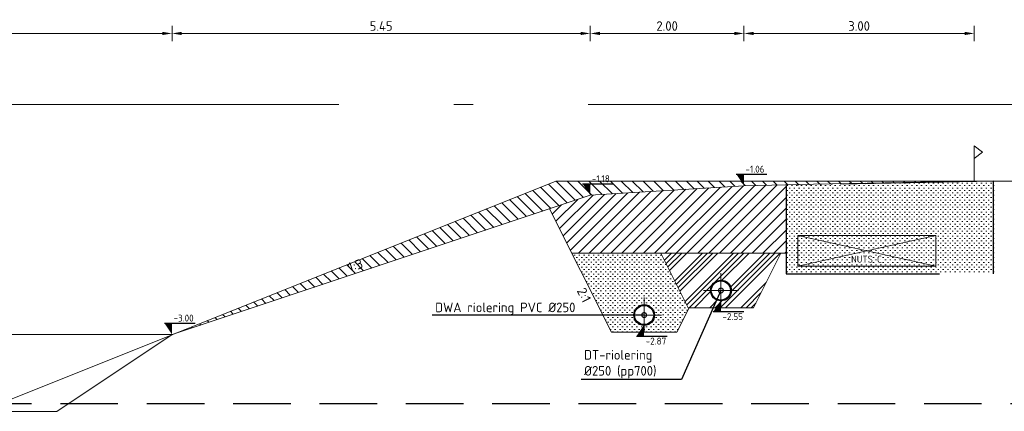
# Model space of a CAD drawing. Header units: metres. Extents: x 240213 to 242719, y 583416 to 583956.
# Tile 26 of 29: x 242700 to 242712, y 583566 to 583571. Entities that reach past the tile are written whole.
import ezdxf
from ezdxf import colors
from ezdxf.entities.mleader import LeaderData, LeaderLine
from ezdxf.enums import TextEntityAlignment as Align
from ezdxf.math import Vec2, Vec3

# ---------------------------------------------------------------- set-up
doc = ezdxf.new("R2010")
doc.units = ezdxf.units.M
for name, pattern in [('AL-NAP_LIJN', [15.25, 12, -1.5, 0.25, -1.5]), ('HIDDEN', [0.375, 0.25, -0.125]), ('XX-HART', [13, 4, -2, 1, -2, 4]), ('XX-HIDDEN', [4, 2, -2])]:
    doc.linetypes.add(name, pattern=pattern)
for name, color, linetype, lineweight in [('N-WE-GW-BERM-GD', 90, 'Continuous', 20), ('N-WE-GW-DRAINZAND-AD', 1, 'Continuous', 18), ('N-WE-GW-GROND_AANVULLEN-AD', 1, 'Continuous', 9), ('N-WE-GW-GROND_ONTGRAVEN-AD', 252, 'Continuous', 9), ('N-WE-GW-GROND_ZAND-GD', 50, 'Continuous', 20), ('N-WE-GW-WATERGANG_SLOOT-SD', 140, 'Continuous', 13), ('N-WE-KG-GRENS_PERCEEL-SD', 150, 'Continuous', 20), ('N-WE-VH-NUTS-G', 7, 'nutstrace', 0), ('P- PVC objecten', 7, 'Continuous', 18), ('P- Zanddiepte', 52, 'HIDDEN', 30), ('WG-bs-dp-profiellijn', 251, 'Continuous', 0), ('X-XX-AL-NAP-G', 7, 'AL-NAP_LIJN', 18), ('X-XX-AL-PEILMAAT-SD @ 0.05', 7, 'Continuous', 25), ('X-XX-AL-REFERENTIE-M', 7, 'Continuous', 18), ('X-XX-AL-T25', 7, 'Continuous', 25), ('X-XX-AL-VERWIJZING-T25', 7, 'Continuous', 25)]:
    doc.layers.add(name, color=color, linetype=linetype, lineweight=lineweight)
for name, color, linetype, lineweight, true_color in [('N-WE-GW-BODEM_ZAND-GD', 7, 'XX-HIDDEN', 25, 0xa3a300), ('N-WE-RI-HWA_TRANSPORTLEIDING_PVC-SD', 150, 'Continuous', 30, 0x007fff), ('N-WE-RI-VWA_TRANSPORTLEIDING_PVC-SD', 20, 'Continuous', 30, 0xff3f00)]:
    doc.layers.add(name, color=color, linetype=linetype, lineweight=lineweight, true_color=true_color)
doc.styles.add('NLCS', font='isocpeur.ttf')
doc.styles.add('NLCS-ISO', font='NLCS-ISO.ttf')
doc.styles.add('NLCS-ISO-ANNOTATIEF-T25', font='NLCS-ISO.ttf', dxfattribs={"height": 2.5})
doc.styles.add('NLCS-ISO-M50-T25', font='NLCS-ISO.ttf', dxfattribs={"height": 0.125})
doc.linetypes.add('nutstrace', pattern='A,2.5,-2.5,["NUTS",Standard,S=1,R=0,X=-1.25,Y=-0.5],-3.75', length=8.75)
doc.dimstyles.new('NLCS-ANNOTATIEF-T25-PIJL_L2_H1', dxfattribs={"dimtxt": 2.5, "dimasz": 2.5, "dimexe": 2, "dimexo": 2, "dimgap": 0.7, "dimtad": 1, "dimzin": 0, "dimdsep": 46, "dimtxsty": 'NLCS-ISO-ANNOTATIEF-T25', "dimcen": 0, "dimdle": 2, "dimclrd": 256, "dimclre": 256, "dimclrt": 256, "dimadec": 1, "dimazin": 0, "dimtfac": 1, "dimtdec": 3, "dimtofl": 0, "dimtmove": 0, "dimatfit": 3, "dimfxl": 2, "dimfxlon": 1, "dimtfillclr": 256, "dimtolj": 1, "dimtzin": 0, "dimlwd": -1, "dimlwe": -1, "dimarcsym": 0})

# ---------------------------------------------------------------- blocks, each defined once
blk = doc.blocks.new('_DotSmall')
at = {"color": 0, "linetype": 'ByBlock', "const_width": 0.5}
blk.add_lwpolyline([(-0.0625, 0, 1), (0.0625, 0, 1)], format="xyb", close=True, dxfattribs=at)
blk = doc.blocks.new('*U88')
h = blk.add_hatch(color=256)
h.dxf.hatch_style = 1
edge = h.paths.add_edge_path()
edge.add_arc((0, 0.125), 0.135, 0, 360)
edge = h.paths.add_edge_path(flags=17)
edge.add_arc((0, 0.125), 0.125, 0, 360)
at = {"color": 1, "linetype": 'XX-HART', "lineweight": 13, "ltscale": 0.2}
for p, q in [((0, -0.1025), (0, 0.3525)), ((-0.2275, 0.125), (0.2275, 0.125))]:
    blk.add_line(p, q, dxfattribs=at)
for radius in [0.135, 0.125]:
    blk.add_circle((0, 0.125), radius)
blk = doc.blocks.new('*U90')
at = {"flags": 128}
blk.add_lwpolyline([(0, 0.295), (0.108, 0.377), (0, 0.46), (0, 0)], dxfattribs=at)
blk = doc.blocks.new('*D140')
at = {"layer": 'Defpoints', "color": 0, "linetype": 'Continuous', "transparency": 16777216}
for p in [(242701.643, 583570.765), (242696.143, 583566.84), (242701.643, 583566.84)]:
    blk.add_point(p, dxfattribs=at)
at = {"layer": 'X-XX-AL-REFERENTIE-M', "transparency": 16777216}
for p, q in [((242696.143, 583570.665), (242696.143, 583570.865)), ((242696.268, 583570.765), (242701.518, 583570.765)), ((242701.643, 583570.665), (242701.643, 583570.865))]:
    blk.add_line(p, q, dxfattribs=at)
at = {"layer": 'X-XX-AL-REFERENTIE-M', "linetype": 'Continuous', "transparency": 16777216}
for points in [[(242696.268, 583570.786), (242696.268, 583570.744), (242696.143, 583570.765)], [(242701.518, 583570.786), (242701.518, 583570.744), (242701.643, 583570.765)]]:
    blk.add_solid(points, dxfattribs=at)
at = {"layer": 'X-XX-AL-REFERENTIE-M', "linetype": 'Continuous', "transparency": 16777216, "insert": (242698.893, 583570.862), "char_height": 0.125, "attachment_point": 5, "style": 'NLCS-ISO-ANNOTATIEF-T25'}
blk.add_mtext('\\A1;5.50', dxfattribs=at)
blk = doc.blocks.new('*D141')
at = {"layer": 'Defpoints', "color": 0, "linetype": 'Continuous', "transparency": 16777216}
for p in [(242707.091, 583570.765), (242707.091, 583568.656), (242701.643, 583566.84)]:
    blk.add_point(p, dxfattribs=at)
at = {"layer": 'X-XX-AL-REFERENTIE-M', "transparency": 16777216}
for p, q in [((242701.643, 583570.665), (242701.643, 583570.865)), ((242701.768, 583570.765), (242706.966, 583570.765)), ((242707.091, 583570.665), (242707.091, 583570.865))]:
    blk.add_line(p, q, dxfattribs=at)
at = {"layer": 'X-XX-AL-REFERENTIE-M', "linetype": 'Continuous', "transparency": 16777216}
for points in [[(242701.768, 583570.786), (242701.768, 583570.744), (242701.643, 583570.765)], [(242706.966, 583570.786), (242706.966, 583570.744), (242707.091, 583570.765)]]:
    blk.add_solid(points, dxfattribs=at)
at = {"layer": 'X-XX-AL-REFERENTIE-M', "linetype": 'Continuous', "transparency": 16777216, "insert": (242704.367, 583570.862), "char_height": 0.125, "attachment_point": 5, "style": 'NLCS-ISO-ANNOTATIEF-T25'}
blk.add_mtext('\\A1;5.45', dxfattribs=at)
blk = doc.blocks.new('*D142')
at = {"layer": 'Defpoints', "color": 0, "linetype": 'Continuous', "transparency": 16777216}
for p in [(242709.093, 583570.765), (242709.093, 583568.781), (242707.091, 583568.656)]:
    blk.add_point(p, dxfattribs=at)
at = {"layer": 'X-XX-AL-REFERENTIE-M', "transparency": 16777216}
for p, q in [((242707.091, 583570.665), (242707.091, 583570.865)), ((242707.216, 583570.765), (242708.968, 583570.765)), ((242709.093, 583570.665), (242709.093, 583570.865))]:
    blk.add_line(p, q, dxfattribs=at)
at = {"layer": 'X-XX-AL-REFERENTIE-M', "linetype": 'Continuous', "transparency": 16777216}
for points in [[(242707.216, 583570.786), (242707.216, 583570.744), (242707.091, 583570.765)], [(242708.968, 583570.786), (242708.968, 583570.744), (242709.093, 583570.765)]]:
    blk.add_solid(points, dxfattribs=at)
at = {"layer": 'X-XX-AL-REFERENTIE-M', "linetype": 'Continuous', "transparency": 16777216, "insert": (242708.092, 583570.862), "char_height": 0.125, "attachment_point": 5, "style": 'NLCS-ISO-ANNOTATIEF-T25'}
blk.add_mtext('\\A1;2.00', dxfattribs=at)
blk = doc.blocks.new('*D143')
at = {"layer": 'Defpoints', "color": 0, "linetype": 'Continuous', "transparency": 16777216}
for p in [(242712.093, 583570.765), (242712.093, 583569.07), (242709.093, 583568.781)]:
    blk.add_point(p, dxfattribs=at)
at = {"layer": 'X-XX-AL-REFERENTIE-M', "transparency": 16777216}
for p, q in [((242709.093, 583570.665), (242709.093, 583570.865)), ((242709.218, 583570.765), (242711.968, 583570.765)), ((242712.093, 583570.665), (242712.093, 583570.865))]:
    blk.add_line(p, q, dxfattribs=at)
at = {"layer": 'X-XX-AL-REFERENTIE-M', "linetype": 'Continuous', "transparency": 16777216}
for points in [[(242709.218, 583570.786), (242709.218, 583570.744), (242709.093, 583570.765)], [(242711.968, 583570.786), (242711.968, 583570.744), (242712.093, 583570.765)]]:
    blk.add_solid(points, dxfattribs=at)
at = {"layer": 'X-XX-AL-REFERENTIE-M', "linetype": 'Continuous', "transparency": 16777216, "insert": (242710.593, 583570.862), "char_height": 0.125, "attachment_point": 5, "style": 'NLCS-ISO-ANNOTATIEF-T25'}
blk.add_mtext('\\A1;3.00', dxfattribs=at)
blk = doc.blocks.new('SAL-PEILMAAT_INFRACAD_H01-SOD')
blk.add_line((-2, 3), (6, 3))
blk.add_solid([(-2, 3), (0, 3), (0, 0)])
at = {"style": 'NLCS-ISO'}
blk.add_attdef('...', (0.4, 3.4), '', height=1.8, dxfattribs=at)

msp = doc.modelspace()

# ---------------------------------------------------------------- hatches: boundary and pattern name
at = {"layer": 'N-WE-GW-DRAINZAND-AD'}
h = msp.add_hatch(dxfattribs=at)
h.set_pattern_fill('ACO-BALLAST_01', color=256, scale=0.05, pattern_type=2)
h.set_pattern_definition([(45, (244031.85453, 578781.8459), (-0.202055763, 0.202055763), []), (45, (244031.92188, 578781.8459), (-0.202055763, 0.202055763), []), (45, (244031.98923, 578781.8459), (-0.202055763, 0.202055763), []), (45, (244032.0566, 578781.8459), (-0.202055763, 0.202055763), [])])
h.paths.add_polyline_path([(242708.012, 583567.902), (242708.793, 583567.902), (242709.574, 583567.902), (242709.308, 583567.371), (242709.218, 583567.19), (242708.368, 583567.19)])
edge = h.paths.add_edge_path(flags=16)
edge.add_arc((242708.793, 583567.415), 0.125, 0, 360)
at = {"layer": 'N-WE-GW-GROND_AANVULLEN-AD'}
h = msp.add_hatch(dxfattribs=at)
h.set_pattern_fill('AGW-WERK_AANVULLEN', color=256, scale=0.02, pattern_type=2)
h.set_pattern_definition([(45, (0, 0), (-0.070710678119, 0.070710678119), [])])
h.paths.add_polyline_path([(242709.642, 583568.784), (242712.344, 583568.84), (242712.093, 583568.84), (242709.999, 583568.799), (242709.093, 583568.781), (242707.091, 583568.656), (242706.562, 583568.48), (242706.852, 583567.902), (242708.012, 583567.902), (242709.642, 583567.902)])
at = {"layer": 'N-WE-GW-GROND_ONTGRAVEN-AD'}
h = msp.add_hatch(dxfattribs=at)
h.set_pattern_fill('AGW-WERK_ONTGRAVEN', color=256, scale=0.02, pattern_type=2)
h.set_pattern_definition([(135, (0, 0), (-0.070710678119, -0.070710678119), [])])
h.paths.add_polyline_path([(242707.091, 583568.656), (242709.093, 583568.781), (242709.999, 583568.799), (242712.093, 583568.84), (242706.643, 583568.84), (242701.643, 583566.84)])
at = {"layer": 'N-WE-GW-GROND_ZAND-GD'}
h = msp.add_hatch(dxfattribs=at)
h.set_pattern_fill('AGW-GROND_ZAND_CUNETZAND', color=256, scale=0.05, pattern_type=2)
h.set_pattern_definition([(0, (0, 0), (0.03125, 0.03125), [0, -0.0625])])
h.paths.add_polyline_path([(242712.344, 583568.84), (242709.642, 583568.784), (242709.642, 583567.633), (242712.344, 583567.633)])
h = msp.add_hatch(dxfattribs=at)
h.set_pattern_fill('AGW-GROND_ZAND_CUNETZAND', color=256, scale=0.05, pattern_type=2)
h.set_pattern_definition([(0, (244031.85453, 578781.845895), (0.03125, 0.03125), [0, -0.0625])])
edge = h.paths.add_edge_path(flags=16)
edge.add_arc((242707.793, 583567.095), 0.125, 0, 360)
h.paths.add_polyline_path([(242708.012, 583567.902), (242706.852, 583567.902), (242707.368, 583566.87), (242708.218, 583566.87), (242708.378, 583567.19), (242708.368, 583567.19)])

# ---------------------------------------------------------------- linework, layer by layer
at = {"layer": 'N-WE-GW-BERM-GD'}
msp.add_lwpolyline([(242701.643, 583566.84), (242707.091, 583568.656), (242709.093, 583568.781), (242709.999, 583568.799), (242712.092, 583568.84)], dxfattribs=at)
at = {"layer": 'N-WE-GW-BODEM_ZAND-GD'}
msp.add_lwpolyline([(242709.642, 583568.784), (242709.642, 583567.633), (242712.344, 583567.633), (242712.344, 583568.84)], close=True, dxfattribs=at)
at = {"layer": 'N-WE-GW-GROND_ZAND-GD'}
for points in [[(242707.368, 583566.87), (242706.562, 583568.48)], [(242708.012, 583567.902), (242706.852, 583567.902)], [(242708.368, 583567.19), (242708.012, 583567.902)], [(242708.012, 583567.902), (242709.642, 583567.902)], [(242709.218, 583567.19), (242709.574, 583567.902)], [(242708.218, 583566.87), (242708.378, 583567.19)], [(242708.368, 583567.19), (242709.218, 583567.19)], [(242707.368, 583566.87), (242708.218, 583566.87)]]:
    msp.add_lwpolyline(points, dxfattribs=at)
at = {"layer": 'N-WE-GW-WATERGANG_SLOOT-SD'}
msp.add_lwpolyline([(242701.643, 583566.84), (242696.137, 583566.84)], dxfattribs=at)
at = {"layer": 'N-WE-VH-NUTS-G'}
for p, q in [((242709.793, 583568.133), (242711.593, 583567.733)), ((242711.593, 583568.133), (242709.793, 583567.733))]:
    msp.add_line(p, q, dxfattribs=at)
msp.add_lwpolyline([(242709.793, 583568.133), (242711.593, 583568.133), (242711.593, 583567.733), (242709.793, 583567.733)], close=True, dxfattribs=at)
at = {"layer": 'P- PVC objecten', "color": 1, "lineweight": 30}
msp.add_circle((242707.793, 583567.095), 0.125, dxfattribs=at)
at = {"layer": 'P- Zanddiepte', "ltscale": 3}
msp.add_lwpolyline([(242676.564, 583565.94), (242715.205, 583565.94)], dxfattribs=at)
at = {"layer": 'WG-bs-dp-profiellijn', "lineweight": 0}
msp.add_lwpolyline([(242715.205, 583568.84), (242706.643, 583568.84), (242699.143, 583565.84), (242698.643, 583565.84), (242691.893, 583568.54), (242691.143, 583568.84), (242676.564, 583568.84)], dxfattribs=at)
at = {"layer": 'WG-bs-dp-profiellijn'}
msp.add_lwpolyline([(242701.643, 583566.84), (242700.143, 583565.84), (242697.643, 583565.84), (242696.143, 583566.84)], dxfattribs=at)
at = {"layer": 'X-XX-AL-NAP-G'}
msp.add_lwpolyline([(242676.564, 583569.84), (242715.205, 583569.84)], dxfattribs=at)

# ---------------------------------------------------------------- block references
at = {"layer": 'N-WE-KG-GRENS_PERCEEL-SD'}
msp.add_blockref('*U90', (242712.093, 583568.84), dxfattribs=at)
at = {"layer": 'N-WE-RI-HWA_TRANSPORTLEIDING_PVC-SD'}
msp.add_blockref('*U88', (242708.793, 583567.29), dxfattribs=at)
at = {"layer": 'X-XX-AL-PEILMAAT-SD @ 0.05', "linetype": 'Continuous', "xscale": 0.05, "yscale": 0.05, "zscale": 0.05}
for p, values in [((242709.093, 583568.781), {'...': '-1.06'}), ((242707.091, 583568.656), {'...': '-1.18'}), ((242701.643, 583566.84), {'...': '-3.00'})]:
    msp.add_blockref('SAL-PEILMAAT_INFRACAD_H01-SOD', p, dxfattribs=at).add_auto_attribs(values)

# ---------------------------------------------------------------- texts
at = {"layer": 'X-XX-AL-T25', "linetype": 'Continuous', "style": 'NLCS'}
msp.add_text('1:3', height=0.125, rotation=18.4349, dxfattribs=at).set_placement((242704.064, 583567.647), align=Align.BOTTOM_CENTER)
at = {"layer": 'X-XX-AL-VERWIJZING-T25', "insert": (242710.489, 583567.868), "char_height": 0.09, "attachment_point": 1, "style": 'NLCS-ISO-ANNOTATIEF-T25'}
msp.add_mtext_dynamic_manual_height_columns('NUTS C', width=0.41114, gutter_width=0.625, heights=[0], dxfattribs=at)

# ---------------------------------------------------------------- dimensions: what is measured, and where the dimension line sits
at = {"layer": 'X-XX-AL-REFERENTIE-M', "linetype": 'Continuous'}
for base, p1, p2, picture, middle in [((242701.643, 583570.765), (242696.143, 583566.84), (242701.643, 583566.84), '*D140', (242698.893, 583570.862)), ((242709.093, 583570.765), (242707.091, 583568.656), (242709.093, 583568.781), '*D142', (242708.092, 583570.862)), ((242712.093, 583570.765), (242709.093, 583568.781), (242712.093, 583569.07), '*D143', (242710.593, 583570.862))]:
    dim = msp.add_linear_dim(base=base, p1=p1, p2=p2, dimstyle='NLCS-ANNOTATIEF-T25-PIJL_L2_H1', dxfattribs=at)
    dim.commit()
    dim.dimension.update_dxf_attribs({"geometry": picture, "text_midpoint": middle})

# ---------------------------------------------------------------- next in the draw order: leaders
at = {"layer": 'X-XX-AL-T25'}
ml = msp.add_multileader_mtext('Standard', dxfattribs=at)
ml.set_content('DWA riolering PVC Ø250', color=256, style='NLCS-ISO-M50-T25')
ml.set_leader_properties(color=256, lineweight=-1)
ml.set_arrow_properties(name='DOTSMALL')
ml.build(insert=Vec2(0, 0))
ml.multileader.update_dxf_attribs({"text_left_attachment_type": 5, "text_right_attachment_type": 5, "dogleg_length": 0.248, "arrow_head_size": 0.125})
ctx = ml.context
ctx.base_point, ctx.char_height, ctx.arrow_head_size, ctx.landing_gap_size, ctx.plane_origin, ctx.plane_x_axis, ctx.plane_y_axis = Vec3(242705.026, 583567.095), 0.125, 0.125, 0.045, Vec3(242708.434, 583565.976), Vec3(1, 0.000017), Vec3(-0.000017, 1)
ctx.left_attachment, ctx.right_attachment = 5, 5
notes = []
notes.append((ctx, [(1, (1, 1, 0), (242707.227, 583567.095), (-1, -0.000017), 0.248, [(0, [(242707.793, 583567.095)], 0, [])])]))
ctx.mtext.insert, ctx.mtext.text_direction, ctx.mtext.rotation, ctx.mtext.flow_direction = Vec3(242705.071, 583567.257), Vec3(1, 0.000017), 0.000017, 5
ctx.mtext.has_bg_fill, ctx.mtext.bg_color, ctx.mtext.bg_scale_factor, ctx.mtext.bg_transparency, ctx.mtext.use_window_bg_color = 1, -1027028792, 1.5, 0, 1
for ctx, leaders in notes:
    for number, flags, end, landing, length, lines in leaders:
        leader = LeaderData()
        leader.index, (leader.has_last_leader_line, leader.has_dogleg_vector, leader.attachment_direction) = number, flags
        leader.last_leader_point, leader.dogleg_vector, leader.dogleg_length = Vec3(end), Vec3(landing), length
        for number, points, colour, breaks in lines:
            line = LeaderLine()
            line.index, line.vertices, line.color, line.breaks = number, Vec3.list(points), colors.encode_raw_color(colour), breaks
            leader.lines.append(line)
        ctx.leaders.append(leader)

# ---------------------------------------------------------------- next in the draw order: block references
at = {"layer": 'N-WE-RI-VWA_TRANSPORTLEIDING_PVC-SD'}
msp.add_blockref('*U88', (242707.793, 583566.97), dxfattribs=at)

# ---------------------------------------------------------------- next in the draw order: leaders
at = {"layer": 'X-XX-AL-T25'}
ml = msp.add_multileader_mtext('Standard', dxfattribs=at)
ml.set_content('DT-riolering Ø250 (pp700)', color=256, style='NLCS-ISO-M50-T25')
ml.set_leader_properties(color=256, lineweight=-1)
ml.set_arrow_properties(name='DOTSMALL')
ml.build(insert=Vec2(0, 0))
ml.multileader.update_dxf_attribs({"text_left_attachment_type": 5, "text_right_attachment_type": 5, "dogleg_length": 2.502, "arrow_head_size": 0.125})
ctx = ml.context
ctx.base_point, ctx.char_height, ctx.arrow_head_size, ctx.landing_gap_size, ctx.plane_origin = Vec3(242706.966, 583566.255), 0.125, 0.125, 0.045, Vec3(242707.594, 583567.82)
ctx.left_attachment, ctx.right_attachment = 5, 5
notes = []
notes.append((ctx, [(0, (1, 1, 0), (242708.28, 583566.255), (-1, 0), 0.248, [(0, [(242708.793, 583567.415)], 0, [])])]))
ctx.mtext.insert, ctx.mtext.width, ctx.mtext.defined_height, ctx.mtext.flow_direction = Vec3(242707.011, 583566.639), 1.0052, 0.163, 5
ctx.mtext.has_bg_fill, ctx.mtext.bg_color, ctx.mtext.bg_scale_factor, ctx.mtext.bg_transparency, ctx.mtext.use_window_bg_color = 1, -1027028792, 1.5, 0, 1
for ctx, leaders in notes:
    for number, flags, end, landing, length, lines in leaders:
        leader = LeaderData()
        leader.index, (leader.has_last_leader_line, leader.has_dogleg_vector, leader.attachment_direction) = number, flags
        leader.last_leader_point, leader.dogleg_vector, leader.dogleg_length = Vec3(end), Vec3(landing), length
        for number, points, colour, breaks in lines:
            line = LeaderLine()
            line.index, line.vertices, line.color, line.breaks = number, Vec3.list(points), colors.encode_raw_color(colour), breaks
            leader.lines.append(line)
        ctx.leaders.append(leader)

# ---------------------------------------------------------------- next in the draw order: block references
at = {"layer": 'X-XX-AL-PEILMAAT-SD @ 0.05', "linetype": 'Continuous'}
ref = msp.add_blockref('SAL-PEILMAAT_INFRACAD_H01-SOD', (242708.793, 583567.29), dxfattribs=dict(at, xscale=-0.05, yscale=0.05, zscale=0.05, rotation=180))
ref.add_attrib('...', '-2.55', (242708.813, 583567.03), dxfattribs={"layer": '0', "height": 0.09, "style": 'NLCS-ISO'})
ref = msp.add_blockref('SAL-PEILMAAT_INFRACAD_H01-SOD', (242707.793, 583566.97), dxfattribs=dict(at, xscale=-0.05, yscale=0.05, zscale=0.05, rotation=180))
ref.add_attrib('...', '-2.87', (242707.813, 583566.71), dxfattribs={"layer": '0', "height": 0.09, "style": 'NLCS-ISO'})

# ---------------------------------------------------------------- next in the draw order: texts
at = {"layer": 'X-XX-AL-T25', "linetype": 'Continuous', "style": 'NLCS'}
msp.add_text('2:1', height=0.125, rotation=296.5651, dxfattribs=at).set_placement((242706.921, 583567.311), align=Align.BOTTOM_CENTER)

# ---------------------------------------------------------------- next in the draw order: dimensions: what is measured, and where the dimension line sits
at = {"layer": 'X-XX-AL-REFERENTIE-M', "linetype": 'Continuous'}
dim = msp.add_linear_dim(base=(242707.091, 583570.765), p1=(242701.643, 583566.84), p2=(242707.091, 583568.656), dimstyle='NLCS-ANNOTATIEF-T25-PIJL_L2_H1', dxfattribs=at)
dim.commit()
dim.dimension.update_dxf_attribs({"geometry": '*D141', "text_midpoint": (242704.367, 583570.862)})

doc.saveas('drawing.dxf')
